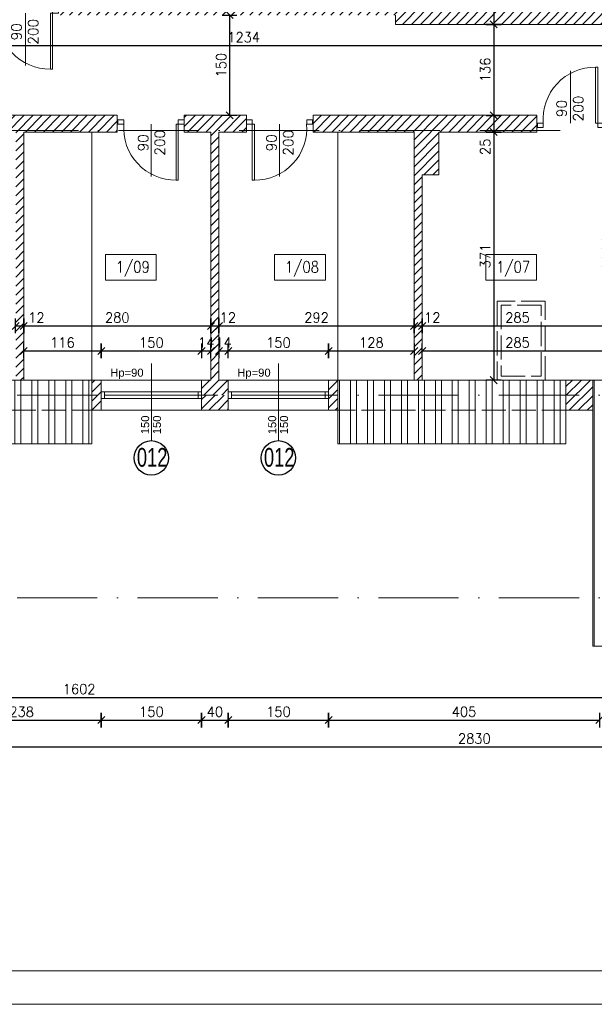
# Model space of a CAD drawing. Header units: millimetres. Extents: x -37273 to 136949, y -1495242345 to -598.
# Tile 8 of 44: x 68186 to 69046, y -23002 to -21530. Entities that reach past the tile are written whole.
import ezdxf

# ---------------------------------------------------------------- set-up
doc = ezdxf.new("R2010")
doc.units = ezdxf.units.MM
doc.linetypes.add('ACAD_ISO02W100', pattern=[15, 12, -3])
doc.linetypes.add('ACAD_ISO10W100', pattern=[18, 12, -3, 0, -3])
for name, color, linetype, lineweight in [('A-DRZ', 3, 'Continuous', 13), ('A-OKN', 3, 'Continuous', 13), ('DIM', 15, 'Continuous', 5), ('F-BIL-OP', 103, 'Continuous', 9), ('urządzenia', 252, 'Continuous', 0), ('wymiarowannie', 253, 'Continuous', 5), ('ściany', 190, 'Continuous', 25)]:
    doc.layers.add(name, color=color, linetype=linetype, lineweight=lineweight)
for name, color, linetype in [('OPISY', 4, 'Continuous'), ('wym', 1, 'Continuous'), ('ściana', 7, 'Continuous')]:
    doc.layers.add(name, color=color, linetype=linetype)
doc.styles.add('op2', font='arial.ttf')
doc.styles.add('SIMPLEX', font='simplex', dxfattribs={"width": 0.85})
doc.styles.get("Standard").update_dxf_attribs({"font": 'arial.ttf'})
doc.styles.add('WYM_50', font='simplex.shx', dxfattribs={"width": 0.95})
doc.dimstyles.new('50', dxfattribs={"dimtxt": 15, "dimasz": 0.15, "dimexe": 13, "dimexo": 30, "dimgap": 5, "dimtad": 1, "dimdec": 0, "dimrnd": 0.5, "dimzin": 1, "dimdsep": 46, "dimtxsty": 'WYM_50', "dimblk": 'A', "dimcen": 3, "dimdle": 5, "dimse1": 1, "dimse2": 1, "dimclrd": 256, "dimclre": 256, "dimclrt": 2, "dimaunit": 1, "dimadec": 0, "dimazin": 0, "dimtfac": 0.32, "dimtdec": 0, "dimtix": 1, "dimtmove": 1, "dimatfit": 3, "dimldrblk": 'A', "dimfxl": 1, "dimtvp": 0.08, "dimtolj": 1, "dimtzin": 1, "dimarcsym": 0})

# ---------------------------------------------------------------- blocks, each defined once
blk = doc.blocks.new('DRZWI80')
at = {"layer": 'A-DRZ'}
for points in [[(63149.5, 25780.3), (63149.5, 25851.4)], [(63186.5, 25780.3), (63186.5, 25856.3)]]:
    blk.add_lwpolyline(points, dxfattribs=at)
at = {"layer": 'A-DRZ', "extrusion": (0, 0, -1)}
for points in [[(-63186.5, 25780.3), (-63183.5, 25780.3), (-63183.5, 25856.3)], [(-63186.5, 25856.3), (-63183.5, 25856.3)]]:
    blk.add_lwpolyline(points, dxfattribs=at)
at = {"layer": 'A-DRZ'}
for points in [[(63104.5, 25774.3), (63104.5, 25780.3), (63112.5, 25780.3), (63112.5, 25774.3)], [(63194.5, 25774.3), (63194.5, 25780.3), (63186.5, 25780.3), (63186.5, 25774.3)]]:
    blk.add_lwpolyline(points, close=True, dxfattribs=at)
at = {"layer": 'A-DRZ', "color": 1}
blk.add_arc((63182.8, 25785.8), 70.5, 89.4084, 184.4877, dxfattribs=at)
blk = doc.blocks.new('GFT43')
at = {"layer": 'A-DRZ'}
blk.add_blockref('DRZWI80', (-63194.5, -25774.3), dxfattribs=at)
blk = doc.blocks.new('A')
at = {"color": 7, "linetype": 'Continuous'}
blk.add_line((-35.3, -35.3), (35.3, 35.3), dxfattribs=at)
at = {"color": 1, "linetype": 'Continuous'}
blk.add_line((0, 73.6), (0, -73.6), dxfattribs=at)
blk = doc.blocks.new('*D1654')
at = {"layer": 'Defpoints', "color": 0, "lineweight": 13, "ltscale": 3}
for p in [(68192.4, -21972.9), (68308.4, -22025.2), (68308.4, -22068.9)]:
    blk.add_point(p, dxfattribs=at)
at = {"layer": 'wym', "lineweight": -2}
blk.add_line((68192.6, -22025.2), (68308.3, -22025.2), dxfattribs=at)
at = {"layer": 'wym', "lineweight": -2, "ltscale": 3, "xscale": 0.15, "yscale": 0.15, "zscale": 0.15, "rotation": 180}
blk.add_blockref('A', (68192.4, -22025.2), dxfattribs=at)
at = {"layer": 'wym', "lineweight": -2, "ltscale": 3, "xscale": 0.15, "yscale": 0.15, "zscale": 0.15}
blk.add_blockref('A', (68308.4, -22025.2), dxfattribs=at)
at = {"layer": 'wym', "color": 2, "ltscale": 3, "insert": (68250.4, -22012.7), "char_height": 15, "attachment_point": 5, "style": 'WYM_50'}
blk.add_mtext('\\A1;116', dxfattribs=at)
blk = doc.blocks.new('*D1655')
at = {"layer": 'Defpoints', "color": 0, "lineweight": 13, "ltscale": 3}
for p in [(68458.4, -22025.2), (68308.4, -22076.5), (68458.4, -22076.5)]:
    blk.add_point(p, dxfattribs=at)
at = {"layer": 'wym', "lineweight": -2}
blk.add_line((68308.6, -22025.2), (68458.3, -22025.2), dxfattribs=at)
at = {"layer": 'wym', "lineweight": -2, "ltscale": 3, "xscale": 0.15, "yscale": 0.15, "zscale": 0.15, "rotation": 180}
blk.add_blockref('A', (68308.4, -22025.2), dxfattribs=at)
at = {"layer": 'wym', "lineweight": -2, "ltscale": 3, "xscale": 0.15, "yscale": 0.15, "zscale": 0.15}
blk.add_blockref('A', (68458.4, -22025.2), dxfattribs=at)
at = {"layer": 'wym', "color": 2, "ltscale": 3, "insert": (68383.4, -22012.7), "char_height": 15, "attachment_point": 5, "style": 'WYM_50'}
blk.add_mtext('\\A1;150', dxfattribs=at)
blk = doc.blocks.new('*D1656')
at = {"layer": 'Defpoints', "color": 0, "lineweight": 13, "ltscale": 3}
for p in [(68472.4, -22025.2), (68458.4, -22038.1), (68472.4, -22038.1)]:
    blk.add_point(p, dxfattribs=at)
at = {"layer": 'wym', "lineweight": -2}
for p, q in [((68458.3, -22025.2), (68458.1, -22025.2)), ((68458.4, -22025.2), (68472.4, -22025.2)), ((68472.6, -22025.2), (68472.7, -22025.2))]:
    blk.add_line(p, q, dxfattribs=at)
at = {"layer": 'wym', "lineweight": -2, "ltscale": 3, "xscale": 0.15, "yscale": 0.15, "zscale": 0.15}
blk.add_blockref('A', (68458.4, -22025.2), dxfattribs=at)
at = {"layer": 'wym', "lineweight": -2, "ltscale": 3, "xscale": 0.15, "yscale": 0.15, "zscale": 0.15, "rotation": 180}
blk.add_blockref('A', (68472.4, -22025.2), dxfattribs=at)
at = {"layer": 'wym', "color": 2, "ltscale": 3, "insert": (68465.4, -22012.7), "char_height": 15, "attachment_point": 5, "style": 'WYM_50'}
blk.add_mtext('\\A1;14', dxfattribs=at)
blk = doc.blocks.new('*D1657')
at = {"layer": 'Defpoints', "color": 0, "lineweight": 13, "ltscale": 3}
for p in [(68498.4, -22025.2), (68484.4, -22068.9), (68498.4, -22068.9)]:
    blk.add_point(p, dxfattribs=at)
at = {"layer": 'wym', "lineweight": -2}
for p, q in [((68484.3, -22025.2), (68484.1, -22025.2)), ((68484.4, -22025.2), (68498.4, -22025.2)), ((68498.6, -22025.2), (68498.7, -22025.2))]:
    blk.add_line(p, q, dxfattribs=at)
at = {"layer": 'wym', "lineweight": -2, "ltscale": 3, "xscale": 0.15, "yscale": 0.15, "zscale": 0.15}
blk.add_blockref('A', (68484.4, -22025.2), dxfattribs=at)
at = {"layer": 'wym', "lineweight": -2, "ltscale": 3, "xscale": 0.15, "yscale": 0.15, "zscale": 0.15, "rotation": 180}
blk.add_blockref('A', (68498.4, -22025.2), dxfattribs=at)
at = {"layer": 'wym', "color": 2, "ltscale": 3, "insert": (68491.4, -22012.7), "char_height": 15, "attachment_point": 5, "style": 'WYM_50'}
blk.add_mtext('\\A1;14', dxfattribs=at)
blk = doc.blocks.new('*D1658')
at = {"layer": 'Defpoints', "color": 0, "lineweight": 13, "ltscale": 3}
for p in [(68648.4, -22025.2), (68498.4, -22076.4), (68648.4, -22076.4)]:
    blk.add_point(p, dxfattribs=at)
at = {"layer": 'wym', "lineweight": -2}
blk.add_line((68498.6, -22025.2), (68648.3, -22025.2), dxfattribs=at)
at = {"layer": 'wym', "lineweight": -2, "ltscale": 3, "xscale": 0.15, "yscale": 0.15, "zscale": 0.15, "rotation": 180}
blk.add_blockref('A', (68498.4, -22025.2), dxfattribs=at)
at = {"layer": 'wym', "lineweight": -2, "ltscale": 3, "xscale": 0.15, "yscale": 0.15, "zscale": 0.15}
blk.add_blockref('A', (68648.4, -22025.2), dxfattribs=at)
at = {"layer": 'wym', "color": 2, "ltscale": 3, "insert": (68573.4, -22012.7), "char_height": 15, "attachment_point": 5, "style": 'WYM_50'}
blk.add_mtext('\\A1;150', dxfattribs=at)
blk = doc.blocks.new('*D1659')
at = {"layer": 'Defpoints', "color": 0, "lineweight": 13, "ltscale": 3}
for p in [(68776.4, -22025.2), (68648.4, -22042.2), (68776.4, -22042.2)]:
    blk.add_point(p, dxfattribs=at)
at = {"layer": 'wym', "lineweight": -2}
blk.add_line((68648.6, -22025.2), (68776.3, -22025.2), dxfattribs=at)
at = {"layer": 'wym', "lineweight": -2, "ltscale": 3, "xscale": 0.15, "yscale": 0.15, "zscale": 0.15, "rotation": 180}
blk.add_blockref('A', (68648.4, -22025.2), dxfattribs=at)
at = {"layer": 'wym', "lineweight": -2, "ltscale": 3, "xscale": 0.15, "yscale": 0.15, "zscale": 0.15}
blk.add_blockref('A', (68776.4, -22025.2), dxfattribs=at)
at = {"layer": 'wym', "color": 2, "ltscale": 3, "insert": (68712.4, -22012.7), "char_height": 15, "attachment_point": 5, "style": 'WYM_50'}
blk.add_mtext('\\A1;128', dxfattribs=at)
blk = doc.blocks.new('*D1660')
at = {"layer": 'Defpoints', "color": 0, "lineweight": 13, "ltscale": 3}
for p in [(69073.4, -22025.2), (68788.4, -22040.2), (69073.4, -22040.2)]:
    blk.add_point(p, dxfattribs=at)
at = {"layer": 'wym', "lineweight": -2}
blk.add_line((68788.6, -22025.2), (69073.3, -22025.2), dxfattribs=at)
at = {"layer": 'wym', "lineweight": -2, "ltscale": 3, "xscale": 0.15, "yscale": 0.15, "zscale": 0.15, "rotation": 180}
blk.add_blockref('A', (68788.4, -22025.2), dxfattribs=at)
at = {"layer": 'wym', "lineweight": -2, "ltscale": 3, "xscale": 0.15, "yscale": 0.15, "zscale": 0.15}
blk.add_blockref('A', (69073.4, -22025.2), dxfattribs=at)
at = {"layer": 'wym', "color": 2, "ltscale": 3, "insert": (68930.9, -22012.7), "char_height": 15, "attachment_point": 5, "style": 'WYM_50'}
blk.add_mtext('\\A1;285', dxfattribs=at)
blk = doc.blocks.new('*D1667')
at = {"layer": 'Defpoints', "color": 0, "lineweight": 13, "ltscale": 3}
for p in [(68180.4, -21955.7), (68192.4, -21955.7), (68192.4, -21987.8)]:
    blk.add_point(p, dxfattribs=at)
at = {"layer": 'wym', "lineweight": -2}
for p, q in [((68180.6, -21987.8), (68192.3, -21987.8)), ((68192.4, -21987.8), (68226.6, -21987.8))]:
    blk.add_line(p, q, dxfattribs=at)
at = {"layer": 'wym', "lineweight": -2, "ltscale": 3, "xscale": 0.15, "yscale": 0.15, "zscale": 0.15, "rotation": 180}
blk.add_blockref('A', (68180.4, -21987.8), dxfattribs=at)
at = {"layer": 'wym', "lineweight": -2, "ltscale": 3, "xscale": 0.15, "yscale": 0.15, "zscale": 0.15}
blk.add_blockref('A', (68192.4, -21987.8), dxfattribs=at)
at = {"layer": 'wym', "color": 2, "ltscale": 3, "insert": (68211.4, -21975.3), "char_height": 15, "attachment_point": 5, "style": 'WYM_50'}
blk.add_mtext('\\A1;12', dxfattribs=at)
blk = doc.blocks.new('*D1668')
at = {"layer": 'Defpoints', "color": 0, "lineweight": 13, "ltscale": 3}
for p in [(68192.4, -21965.9), (68472.4, -21965.9), (68472.4, -21987.8)]:
    blk.add_point(p, dxfattribs=at)
at = {"layer": 'wym', "lineweight": -2}
blk.add_line((68192.6, -21987.8), (68472.3, -21987.8), dxfattribs=at)
at = {"layer": 'wym', "lineweight": -2, "ltscale": 3, "xscale": 0.15, "yscale": 0.15, "zscale": 0.15, "rotation": 180}
blk.add_blockref('A', (68192.4, -21987.8), dxfattribs=at)
at = {"layer": 'wym', "lineweight": -2, "ltscale": 3, "xscale": 0.15, "yscale": 0.15, "zscale": 0.15}
blk.add_blockref('A', (68472.4, -21987.8), dxfattribs=at)
at = {"layer": 'wym', "color": 2, "ltscale": 3, "insert": (68332.4, -21975.3), "char_height": 15, "attachment_point": 5, "style": 'WYM_50'}
blk.add_mtext('\\A1;280', dxfattribs=at)
blk = doc.blocks.new('*D1669')
at = {"layer": 'Defpoints', "color": 0, "lineweight": 13, "ltscale": 3}
for p in [(68472.4, -21940.8), (68484.4, -21940.8), (68484.4, -21987.8)]:
    blk.add_point(p, dxfattribs=at)
at = {"layer": 'wym', "lineweight": -2}
blk.add_line((68472.6, -21987.8), (68484.3, -21987.8), dxfattribs=at)
at = {"layer": 'wym', "lineweight": -2, "ltscale": 3, "xscale": 0.15, "yscale": 0.15, "zscale": 0.15, "rotation": 180}
blk.add_blockref('A', (68472.4, -21987.8), dxfattribs=at)
at = {"layer": 'wym', "lineweight": -2, "ltscale": 3, "xscale": 0.15, "yscale": 0.15, "zscale": 0.15}
blk.add_blockref('A', (68484.4, -21987.8), dxfattribs=at)
at = {"layer": 'wym', "color": 2, "ltscale": 3, "insert": (68497.8, -21975.3), "char_height": 15, "attachment_point": 5, "style": 'WYM_50'}
blk.add_mtext('\\A1;12', dxfattribs=at)
blk = doc.blocks.new('*D1670')
at = {"layer": 'Defpoints', "color": 0, "lineweight": 13, "ltscale": 3}
for p in [(68484.4, -21940.8), (68776.4, -21940.8), (68776.4, -21987.8)]:
    blk.add_point(p, dxfattribs=at)
at = {"layer": 'wym', "lineweight": -2}
blk.add_line((68484.6, -21987.8), (68776.3, -21987.8), dxfattribs=at)
at = {"layer": 'wym', "lineweight": -2, "ltscale": 3, "xscale": 0.15, "yscale": 0.15, "zscale": 0.15, "rotation": 180}
blk.add_blockref('A', (68484.4, -21987.8), dxfattribs=at)
at = {"layer": 'wym', "lineweight": -2, "ltscale": 3, "xscale": 0.15, "yscale": 0.15, "zscale": 0.15}
blk.add_blockref('A', (68776.4, -21987.8), dxfattribs=at)
at = {"layer": 'wym', "color": 2, "ltscale": 3, "insert": (68630.4, -21975.3), "char_height": 15, "attachment_point": 5, "style": 'WYM_50'}
blk.add_mtext('\\A1;292', dxfattribs=at)
blk = doc.blocks.new('*D1671')
at = {"layer": 'Defpoints', "color": 0, "lineweight": 13, "ltscale": 3}
for p in [(68776.4, -21935.4), (68788.4, -21935.4), (68788.4, -21987.8)]:
    blk.add_point(p, dxfattribs=at)
at = {"layer": 'wym', "lineweight": -2}
blk.add_line((68776.6, -21987.8), (68788.3, -21987.8), dxfattribs=at)
at = {"layer": 'wym', "lineweight": -2, "ltscale": 3, "xscale": 0.15, "yscale": 0.15, "zscale": 0.15, "rotation": 180}
blk.add_blockref('A', (68776.4, -21987.8), dxfattribs=at)
at = {"layer": 'wym', "lineweight": -2, "ltscale": 3, "xscale": 0.15, "yscale": 0.15, "zscale": 0.15}
blk.add_blockref('A', (68788.4, -21987.8), dxfattribs=at)
at = {"layer": 'wym', "color": 2, "ltscale": 3, "insert": (68803.5, -21975.3), "char_height": 15, "attachment_point": 5, "style": 'WYM_50'}
blk.add_mtext('\\A1;12', dxfattribs=at)
blk = doc.blocks.new('*D1672')
at = {"layer": 'Defpoints', "color": 0, "lineweight": 13, "ltscale": 3}
for p in [(68788.4, -21945.1), (69073.4, -21945.1), (69073.4, -21987.8)]:
    blk.add_point(p, dxfattribs=at)
at = {"layer": 'wym', "lineweight": -2}
blk.add_line((68788.6, -21987.8), (69073.3, -21987.8), dxfattribs=at)
at = {"layer": 'wym', "lineweight": -2, "ltscale": 3, "xscale": 0.15, "yscale": 0.15, "zscale": 0.15, "rotation": 180}
blk.add_blockref('A', (68788.4, -21987.8), dxfattribs=at)
at = {"layer": 'wym', "lineweight": -2, "ltscale": 3, "xscale": 0.15, "yscale": 0.15, "zscale": 0.15}
blk.add_blockref('A', (69073.4, -21987.8), dxfattribs=at)
at = {"layer": 'wym', "color": 2, "ltscale": 3, "insert": (68930.9, -21975.3), "char_height": 15, "attachment_point": 5, "style": 'WYM_50'}
blk.add_mtext('\\A1;285', dxfattribs=at)
blk = doc.blocks.new('*D1677')
at = {"layer": 'Defpoints', "color": 0, "lineweight": 13, "ltscale": 3}
for p in [(67474.4, -22487.2), (69076.4, -22487.2), (69076.4, -22543.3)]:
    blk.add_point(p, dxfattribs=at)
at = {"layer": 'wym', "lineweight": -2}
blk.add_line((67474.6, -22543.3), (69076.3, -22543.3), dxfattribs=at)
at = {"layer": 'wym', "lineweight": -2, "ltscale": 3, "xscale": 0.15, "yscale": 0.15, "zscale": 0.15, "rotation": 180}
blk.add_blockref('A', (67474.4, -22543.3), dxfattribs=at)
at = {"layer": 'wym', "lineweight": -2, "ltscale": 3, "xscale": 0.15, "yscale": 0.15, "zscale": 0.15}
blk.add_blockref('A', (69076.4, -22543.3), dxfattribs=at)
at = {"layer": 'wym', "color": 2, "ltscale": 3, "insert": (68275.4, -22530.8), "char_height": 15, "attachment_point": 5, "style": 'WYM_50'}
blk.add_mtext('\\A1;1602', dxfattribs=at)
blk = doc.blocks.new('*D1684')
at = {"layer": 'Defpoints', "color": 0, "lineweight": 13, "ltscale": 3}
for p in [(68070.4, -22103.5), (68308.4, -22103.5), (68308.4, -22577.2)]:
    blk.add_point(p, dxfattribs=at)
at = {"layer": 'wym', "lineweight": -2}
blk.add_line((68070.6, -22577.2), (68308.3, -22577.2), dxfattribs=at)
at = {"layer": 'wym', "lineweight": -2, "ltscale": 3, "xscale": 0.15, "yscale": 0.15, "zscale": 0.15, "rotation": 180}
blk.add_blockref('A', (68070.4, -22577.2), dxfattribs=at)
at = {"layer": 'wym', "lineweight": -2, "ltscale": 3, "xscale": 0.15, "yscale": 0.15, "zscale": 0.15}
blk.add_blockref('A', (68308.4, -22577.2), dxfattribs=at)
at = {"layer": 'wym', "color": 2, "ltscale": 3, "insert": (68189.4, -22564.7), "char_height": 15, "attachment_point": 5, "style": 'WYM_50'}
blk.add_mtext('\\A1;238', dxfattribs=at)
blk = doc.blocks.new('*D1685')
at = {"layer": 'Defpoints', "color": 0, "lineweight": 13, "ltscale": 3}
for p in [(68308.4, -22103.5), (68458.4, -22103.5), (68458.4, -22577.2)]:
    blk.add_point(p, dxfattribs=at)
at = {"layer": 'wym', "lineweight": -2}
blk.add_line((68308.6, -22577.2), (68458.3, -22577.2), dxfattribs=at)
at = {"layer": 'wym', "lineweight": -2, "ltscale": 3, "xscale": 0.15, "yscale": 0.15, "zscale": 0.15, "rotation": 180}
blk.add_blockref('A', (68308.4, -22577.2), dxfattribs=at)
at = {"layer": 'wym', "lineweight": -2, "ltscale": 3, "xscale": 0.15, "yscale": 0.15, "zscale": 0.15}
blk.add_blockref('A', (68458.4, -22577.2), dxfattribs=at)
at = {"layer": 'wym', "color": 2, "ltscale": 3, "insert": (68383.4, -22564.7), "char_height": 15, "attachment_point": 5, "style": 'WYM_50'}
blk.add_mtext('\\A1;150', dxfattribs=at)
blk = doc.blocks.new('*D1686')
at = {"layer": 'Defpoints', "color": 0, "lineweight": 13, "ltscale": 3}
for p in [(68458.4, -22103.5), (68498.4, -22103.5), (68498.4, -22577.2)]:
    blk.add_point(p, dxfattribs=at)
at = {"layer": 'wym', "lineweight": -2}
blk.add_line((68458.6, -22577.2), (68498.3, -22577.2), dxfattribs=at)
at = {"layer": 'wym', "lineweight": -2, "ltscale": 3, "xscale": 0.15, "yscale": 0.15, "zscale": 0.15, "rotation": 180}
blk.add_blockref('A', (68458.4, -22577.2), dxfattribs=at)
at = {"layer": 'wym', "lineweight": -2, "ltscale": 3, "xscale": 0.15, "yscale": 0.15, "zscale": 0.15}
blk.add_blockref('A', (68498.4, -22577.2), dxfattribs=at)
at = {"layer": 'wym', "color": 2, "ltscale": 3, "insert": (68478.4, -22564.7), "char_height": 15, "attachment_point": 5, "style": 'WYM_50'}
blk.add_mtext('\\A1;40', dxfattribs=at)
blk = doc.blocks.new('*D1687')
at = {"layer": 'Defpoints', "color": 0, "lineweight": 13, "ltscale": 3}
for p in [(68498.4, -22103.5), (68648.4, -22103.5), (68648.4, -22577.2)]:
    blk.add_point(p, dxfattribs=at)
at = {"layer": 'wym', "lineweight": -2}
blk.add_line((68498.6, -22577.2), (68648.3, -22577.2), dxfattribs=at)
at = {"layer": 'wym', "lineweight": -2, "ltscale": 3, "xscale": 0.15, "yscale": 0.15, "zscale": 0.15, "rotation": 180}
blk.add_blockref('A', (68498.4, -22577.2), dxfattribs=at)
at = {"layer": 'wym', "lineweight": -2, "ltscale": 3, "xscale": 0.15, "yscale": 0.15, "zscale": 0.15}
blk.add_blockref('A', (68648.4, -22577.2), dxfattribs=at)
at = {"layer": 'wym', "color": 2, "ltscale": 3, "insert": (68573.4, -22564.7), "char_height": 15, "attachment_point": 5, "style": 'WYM_50'}
blk.add_mtext('\\A1;150', dxfattribs=at)
blk = doc.blocks.new('*D1688')
at = {"layer": 'Defpoints', "color": 0, "lineweight": 13, "ltscale": 3}
for p in [(68648.4, -22103.5), (69053.4, -22103.5), (69053.4, -22577.2)]:
    blk.add_point(p, dxfattribs=at)
at = {"layer": 'wym', "lineweight": -2}
blk.add_line((68648.6, -22577.2), (69053.3, -22577.2), dxfattribs=at)
at = {"layer": 'wym', "lineweight": -2, "ltscale": 3, "xscale": 0.15, "yscale": 0.15, "zscale": 0.15, "rotation": 180}
blk.add_blockref('A', (68648.4, -22577.2), dxfattribs=at)
at = {"layer": 'wym', "lineweight": -2, "ltscale": 3, "xscale": 0.15, "yscale": 0.15, "zscale": 0.15}
blk.add_blockref('A', (69053.4, -22577.2), dxfattribs=at)
at = {"layer": 'wym', "color": 2, "ltscale": 3, "insert": (68850.9, -22564.7), "char_height": 15, "attachment_point": 5, "style": 'WYM_50'}
blk.add_mtext('\\A1;405', dxfattribs=at)
blk = doc.blocks.new('*D1690')
at = {"layer": 'Defpoints', "color": 0, "lineweight": 13, "ltscale": 3}
for p in [(67451.4, -22113.9), (70281.4, -22113.9), (70281.4, -22617.4)]:
    blk.add_point(p, dxfattribs=at)
at = {"layer": 'wym', "lineweight": -2}
blk.add_line((67451.6, -22617.4), (70281.3, -22617.4), dxfattribs=at)
at = {"layer": 'wym', "lineweight": -2, "ltscale": 3, "xscale": 0.15, "yscale": 0.15, "zscale": 0.15, "rotation": 180}
blk.add_blockref('A', (67451.4, -22617.4), dxfattribs=at)
at = {"layer": 'wym', "lineweight": -2, "ltscale": 3, "xscale": 0.15, "yscale": 0.15, "zscale": 0.15}
blk.add_blockref('A', (70281.4, -22617.4), dxfattribs=at)
at = {"layer": 'wym', "color": 2, "ltscale": 3, "insert": (68866.4, -22604.9), "char_height": 15, "attachment_point": 5, "style": 'WYM_50'}
blk.add_mtext('\\A1;2830', dxfattribs=at)
blk = doc.blocks.new('*D1741')
at = {"layer": 'Defpoints', "color": 0, "lineweight": 13, "ltscale": 3}
for p in [(68480.3, -21522.9), (68480.3, -21672.9), (68500.3, -21672.9)]:
    blk.add_point(p, dxfattribs=at)
at = {"layer": 'wym', "lineweight": -2}
blk.add_line((68500.3, -21523), (68500.3, -21672.7), dxfattribs=at)
at = {"layer": 'wym', "lineweight": -2, "ltscale": 3, "xscale": 0.15, "yscale": 0.15, "zscale": 0.15}
for p, rotation in [((68500.3, -21522.9), 90), ((68500.3, -21672.9), 270)]:
    blk.add_blockref('A', p, dxfattribs=dict(at, rotation=rotation))
at = {"layer": 'wym', "color": 2, "ltscale": 3, "insert": (68487.8, -21597.9), "char_height": 15, "attachment_point": 5, "rotation": 90, "style": 'WYM_50'}
blk.add_mtext('\\A1;150', dxfattribs=at)
blk = doc.blocks.new('*D1743')
at = {"layer": 'Defpoints', "color": 0, "lineweight": 13, "ltscale": 3}
for p in [(68856.4, -21507.9), (68856.4, -21536.9), (68895.3, -21536.9)]:
    blk.add_point(p, dxfattribs=at)
at = {"layer": 'wym', "lineweight": -2}
for p, q in [((68895.3, -21507.9), (68895.3, -21460.8)), ((68895.3, -21508), (68895.3, -21536.7))]:
    blk.add_line(p, q, dxfattribs=at)
at = {"layer": 'wym', "lineweight": -2, "ltscale": 3, "xscale": 0.15, "yscale": 0.15, "zscale": 0.15}
for p, rotation in [((68895.3, -21507.9), 90), ((68895.3, -21536.9), 270)]:
    blk.add_blockref('A', p, dxfattribs=dict(at, rotation=rotation))
at = {"layer": 'wym', "color": 2, "ltscale": 3, "insert": (68882.8, -21477), "char_height": 15, "attachment_point": 5, "rotation": 90, "style": 'WYM_50'}
blk.add_mtext('\\A1;29', dxfattribs=at)
blk = doc.blocks.new('*D1744')
at = {"layer": 'Defpoints', "color": 0, "lineweight": 13, "ltscale": 3}
for p in [(68856.4, -21536.9), (68856.4, -21672.9), (68895.3, -21672.9)]:
    blk.add_point(p, dxfattribs=at)
at = {"layer": 'wym', "lineweight": -2}
blk.add_line((68895.3, -21537), (68895.3, -21672.7), dxfattribs=at)
at = {"layer": 'wym', "lineweight": -2, "ltscale": 3, "xscale": 0.15, "yscale": 0.15, "zscale": 0.15}
for p, rotation in [((68895.3, -21536.9), 90), ((68895.3, -21672.9), 270)]:
    blk.add_blockref('A', p, dxfattribs=dict(at, rotation=rotation))
at = {"layer": 'wym', "color": 2, "ltscale": 3, "insert": (68882.8, -21604.9), "char_height": 15, "attachment_point": 5, "rotation": 90, "style": 'WYM_50'}
blk.add_mtext('\\A1;136', dxfattribs=at)
blk = doc.blocks.new('*D1745')
at = {"layer": 'Defpoints', "color": 0, "lineweight": 13, "ltscale": 3}
for p in [(68905.4, -21672.9), (68895.3, -21697.9), (68905.4, -21697.9)]:
    blk.add_point(p, dxfattribs=at)
at = {"layer": 'wym', "lineweight": -2}
for p, q in [((68895.3, -21673), (68895.3, -21697.7)), ((68895.3, -21697.9), (68895.3, -21736.6))]:
    blk.add_line(p, q, dxfattribs=at)
at = {"layer": 'wym', "lineweight": -2, "ltscale": 3, "xscale": 0.15, "yscale": 0.15, "zscale": 0.15}
for p, rotation in [((68895.3, -21672.9), 90), ((68895.3, -21697.9), 270)]:
    blk.add_blockref('A', p, dxfattribs=dict(at, rotation=rotation))
at = {"layer": 'wym', "color": 2, "ltscale": 3, "insert": (68882.8, -21720), "char_height": 15, "attachment_point": 5, "rotation": 90, "style": 'WYM_50'}
blk.add_mtext('\\A1;25', dxfattribs=at)
blk = doc.blocks.new('*D1746')
at = {"layer": 'Defpoints', "color": 0, "lineweight": 13, "ltscale": 3}
for p in [(68874.1, -21697.9), (68874.1, -22068.9), (68895.3, -22068.9)]:
    blk.add_point(p, dxfattribs=at)
at = {"layer": 'wym', "lineweight": -2}
blk.add_line((68895.3, -21698), (68895.3, -22068.7), dxfattribs=at)
at = {"layer": 'wym', "lineweight": -2, "ltscale": 3, "xscale": 0.15, "yscale": 0.15, "zscale": 0.15}
for p, rotation in [((68895.3, -21697.9), 90), ((68895.3, -22068.9), 270)]:
    blk.add_blockref('A', p, dxfattribs=dict(at, rotation=rotation))
at = {"layer": 'wym', "color": 2, "ltscale": 3, "insert": (68882.8, -21883.4), "char_height": 15, "attachment_point": 5, "rotation": 90, "style": 'WYM_50'}
blk.add_mtext('\\A1;371', dxfattribs=at)
blk = doc.blocks.new('*D1747')
at = {"layer": 'Defpoints', "color": 0, "lineweight": 13, "ltscale": 3}
for p in [(67904.4, -21532.4), (69138.4, -21544.9), (69138.4, -21568.7)]:
    blk.add_point(p, dxfattribs=at)
at = {"layer": 'wym', "lineweight": -2}
blk.add_line((67904.6, -21568.7), (69138.3, -21568.7), dxfattribs=at)
at = {"layer": 'wym', "lineweight": -2, "ltscale": 3, "xscale": 0.15, "yscale": 0.15, "zscale": 0.15, "rotation": 180}
blk.add_blockref('A', (67904.4, -21568.7), dxfattribs=at)
at = {"layer": 'wym', "lineweight": -2, "ltscale": 3, "xscale": 0.15, "yscale": 0.15, "zscale": 0.15}
blk.add_blockref('A', (69138.4, -21568.7), dxfattribs=at)
at = {"layer": 'wym', "color": 2, "ltscale": 3, "insert": (68521.4, -21556.2), "char_height": 15, "attachment_point": 5, "style": 'WYM_50'}
blk.add_mtext('\\A1;1234', dxfattribs=at)

msp = doc.modelspace()

# ---------------------------------------------------------------- hatches: boundary and pattern name
at = {"layer": 'wymiarowannie', "lineweight": 13, "ltscale": 3}
h = msp.add_hatch(dxfattribs=at)
h.set_pattern_fill('ANSI31', color=5, scale=3)
h.set_pattern_definition([(45, (68244.444, -21552.882), (-6.73519, 6.73519), [])])
h.paths.add_polyline_path([(69076.44, -21536.88), (69076.44, -21507.88), (69345.44, -21507.88), (69345.44, -21146.88), (69360.44, -21146.88), (69360.44, -21507.88), (69944.44, -21507.88), (69944.44, -21536.88), (69150.44, -21536.88), (69150.44, -21552.88), (69138.44, -21552.88), (69138.44, -21536.88)])
h.paths.add_polyline_path([(68244.44, -21522.88), (68244.44, -21510.88), (68791.44, -21510.88), (68791.44, -21317.88), (68803.44, -21317.88), (68803.44, -21507.88), (69076.44, -21507.88), (69076.44, -21536.88), (68748.44, -21536.88), (68748.44, -21522.88)])
h.paths.add_polyline_path([(70044.44, -21536.88), (70044.44, -21507.88), (70217.44, -21507.88), (70217.44, -21407.88), (70236.44, -21407.88), (70236.44, -21211.58), (70256.87, -21211.58), (70257.45, -21536.88)])
h.paths.add_polyline_path([(70257.42, -21520.38), (70256.87, -21211.58), (70281.44, -21211.58), (70281.44, -21520.38)])
h.paths.add_polyline_path([(70256.47, -20989.6), (70281.44, -20989.6), (70281.44, -21211.58), (70256.87, -21211.58)])
h.paths.add_polyline_path([(70236.44, -21211.58), (70236.44, -20989.6), (70256.47, -20989.6), (70256.87, -21211.58)])
h.paths.add_polyline_path([(68791.44, -21146.88), (68803.44, -21146.88), (68803.44, -21217.88), (68791.44, -21217.88)])
h.paths.add_polyline_path([(70257.45, -21536.88), (70281.44, -21536.88), (70281.44, -21520.38), (70257.42, -21520.38)])
h.paths.add_polyline_path([(70156.65, -21507.44), (70156.65, -21537.33), (70134.15, -21537.33), (70134.15, -21507.44)], flags=9)
h = msp.add_hatch(dxfattribs=at)
h.set_pattern_fill('ANSI31', color=5, scale=3)
h.set_pattern_definition([(45, (67451.444, -22091.382), (-6.73519, 6.73519), [])])
h.paths.add_polyline_path([(68625.44, -21697.88), (68625.44, -21695.38), (68959.67, -21695.38), (68959.67, -21697.88), (68813.46, -21697.88), (68813.46, -21762.1), (68788.44, -21762.1), (68788.44, -22068.88), (68776.44, -22068.88), (68776.44, -21697.88)])
h.paths.add_polyline_path([(68068.44, -21697.88), (68068.44, -21695.38), (68332.44, -21695.38), (68332.44, -21697.88), (68192.44, -21697.88), (68192.44, -22068.88), (68180.44, -22068.88), (68180.44, -21697.88)])
h.paths.add_polyline_path([(69076.44, -21672.88), (69138.44, -21672.88), (69138.44, -21652.88), (69150.44, -21652.88), (69150.44, -21672.88), (69295.44, -21672.88), (69295.44, -21697.88), (69098.44, -21697.88), (69098.44, -22068.88), (69076.44, -22068.88)])
h.paths.add_polyline_path([(67474.44, -21859.85), (67474.44, -21695.38), (67968.44, -21695.38), (67968.44, -21697.88), (67650.44, -21697.88), (67650.44, -21723.88), (67497.44, -21723.88), (67497.44, -21859.85)])
h.paths.add_polyline_path([(68432.44, -21697.88), (68432.44, -21695.38), (68525.44, -21695.38), (68525.44, -21697.88), (68484.44, -21697.88), (68484.44, -22068.88), (68498.44, -22068.88), (68498.44, -22091.38), (68458.44, -22091.38), (68458.44, -22068.88), (68472.44, -22068.88), (68472.44, -21697.88)])
h.paths.add_polyline_path([(67474.44, -21695.38), (67474.44, -21672.88), (67604.44, -21672.88), (67604.44, -21647.28), (67650.44, -21647.28), (67650.44, -21672.88), (67884.44, -21672.88), (67884.44, -21641.88), (67904.44, -21641.88), (67904.44, -21672.88), (67968.44, -21672.88), (67968.44, -21695.38)])
h.paths.add_polyline_path([(68625.44, -21695.38), (68625.44, -21672.88), (68959.67, -21672.88), (68959.67, -21695.38)])
h.paths.add_polyline_path([(69057.44, -21908.88), (69057.44, -21858.88), (69073.44, -21858.88), (69073.44, -21697.88), (69059.67, -21697.88), (69059.67, -21672.88), (69076.44, -21672.88), (69076.44, -22068.88), (69073.44, -22068.88), (69073.44, -21908.88)])
h.paths.add_polyline_path([(68068.44, -21695.38), (68068.44, -21672.88), (68332.44, -21672.88), (68332.44, -21695.38)])
h.paths.add_polyline_path([(67451.44, -21695.38), (67474.44, -21695.38), (67474.44, -21859.85), (67451.44, -21859.85)])
h.paths.add_polyline_path([(68432.44, -21695.38), (68432.44, -21672.88), (68525.44, -21672.88), (68525.44, -21695.38)])
h.paths.add_polyline_path([(67451.44, -21695.38), (67451.44, -21672.88), (67474.44, -21672.88), (67474.44, -21695.38)])
h.paths.add_polyline_path([(67688.18, -21670.1), (67688.18, -21700.67), (67665.68, -21700.67), (67665.68, -21670.1)], flags=9)
h.paths.add_polyline_path([(67688.18, -21645.13), (67688.18, -21675.03), (67665.68, -21675.03), (67665.68, -21645.13)], flags=9)
h.paths.add_polyline_path([(68479.71, -22023.92), (68451.18, -22023.92), (68451.18, -22001.42), (68479.71, -22001.42)], flags=9)
h.paths.add_polyline_path([(68505.71, -22023.92), (68477.18, -22023.92), (68477.18, -22001.42), (68505.71, -22001.42)], flags=9)
h.paths.add_polyline_path([(68511.73, -21986.58), (68483.87, -21986.58), (68483.87, -21964.08), (68511.73, -21964.08)], flags=9)
h = msp.add_hatch(dxfattribs=at)
h.set_pattern_fill('STEEL', color=252, scale=8, angle=45)
h.set_pattern_definition([(90, (68162.827, -15895.93), (-25.4, 2e-15), []), (90, (68153.847, -15886.95), (-25.4, 2e-15), [])])
h.paths.add_polyline_path([(68294.44, -22068.88), (68084.44, -22068.88), (68084.44, -22163.88), (68294.44, -22163.88)])
h = msp.add_hatch(dxfattribs=at)
h.set_pattern_fill('ANSI31', color=5, scale=3)
h.set_pattern_definition([(45, (68294.444, -22113.882), (-6.73519, 6.73519), [])])
h.paths.add_polyline_path([(68458.44, -22113.88), (68458.44, -22091.38), (68498.44, -22091.38), (68498.44, -22113.88)])
h.paths.add_polyline_path([(69003.44, -22113.88), (69003.44, -22091.38), (69043.44, -22091.38), (69043.44, -22113.88)])
h.paths.add_polyline_path([(69003.44, -22091.38), (69003.44, -22068.88), (69043.44, -22068.88), (69043.44, -22091.38)])
h.paths.add_polyline_path([(68294.44, -22091.38), (68294.44, -22068.88), (68308.44, -22068.88), (68308.44, -22091.38)])
h.paths.add_polyline_path([(68294.44, -22113.88), (68294.44, -22091.38), (68308.44, -22091.38), (68308.44, -22113.88)])
h.paths.add_polyline_path([(68648.44, -22091.38), (68648.44, -22068.88), (68662.44, -22068.88), (68662.44, -22091.38)])
h.paths.add_polyline_path([(68648.44, -22113.88), (68648.44, -22091.38), (68662.44, -22091.38), (68662.44, -22113.88)])
h = msp.add_hatch(dxfattribs=at)
h.set_pattern_fill('STEEL', color=252, scale=8, angle=45)
h.set_pattern_definition([(90, (68740.827, -15895.93), (-25.4, 2e-15), []), (90, (68731.847, -15886.95), (-25.4, 2e-15), [])])
h.paths.add_polyline_path([(68662.44, -22068.88), (69003.44, -22068.88), (69003.44, -22163.88), (68662.44, -22163.88)])
h = msp.add_hatch(dxfattribs=at)
h.set_pattern_fill('STEEL', color=252, scale=8, angle=45)
h.set_pattern_definition([(90, (69121.827, -16198.93), (-25.4, 2e-15), []), (90, (69112.847, -16189.95), (-25.4, 2e-15), [])])
h.paths.add_polyline_path([(69043.44, -22068.88), (70331.44, -22068.88), (70331.44, -22466.88), (69043.44, -22466.88)])

# ---------------------------------------------------------------- linework, layer by layer
at = {"layer": 'A-OKN'}
for p, q in [((68458.44, -22068.88), (68308.44, -22068.88)), ((68648.44, -22068.88), (68498.44, -22068.88)), ((68458.44, -22086.38), (68308.44, -22086.38)), ((68458.44, -22086.38), (68308.44, -22086.38)), ((68458.44, -22096.38), (68308.44, -22096.38)), ((68458.44, -22096.38), (68308.44, -22096.38)), ((68313.44, -22086.38), (68313.44, -22096.38)), ((68313.44, -22086.38), (68313.44, -22096.38)), ((68313.44, -22091.38), (68453.44, -22091.38)), ((68313.44, -22091.38), (68453.44, -22091.38)), ((68453.44, -22086.38), (68453.44, -22096.38)), ((68453.44, -22086.38), (68453.44, -22096.38)), ((68648.44, -22086.38), (68498.44, -22086.38)), ((68648.44, -22086.38), (68498.44, -22086.38)), ((68648.44, -22096.38), (68498.44, -22096.38)), ((68648.44, -22096.38), (68498.44, -22096.38)), ((68503.44, -22086.38), (68503.44, -22096.38)), ((68503.44, -22086.38), (68503.44, -22096.38)), ((68503.44, -22091.38), (68643.44, -22091.38)), ((68503.44, -22091.38), (68643.44, -22091.38)), ((68643.44, -22086.38), (68643.44, -22096.38)), ((68643.44, -22086.38), (68643.44, -22096.38)), ((68804.44, -22091.38), (68794.44, -22091.38)), ((68458.44, -22113.88), (68308.44, -22113.88)), ((68648.44, -22113.88), (68498.44, -22113.88))]:
    msp.add_line(p, q, dxfattribs=at)
at = {"layer": 'DIM', "ltscale": 0.1}
for points in [[(66475.46, -23002.19), (72401.79, -23002.19), (72397.48, -20082.19), (66471.15, -20082.19)], [(66525.46, -22952.19), (72351.79, -22952.19), (72347.48, -20132.19), (66521.15, -20132.19)]]:
    msp.add_lwpolyline(points, close=True, dxfattribs=at)
at = {"layer": 'F-BIL-OP', "color": 0}
for points in [[(68314.6, -21881.23), (68390.56, -21881.23), (68390.56, -21919.62), (68314.6, -21919.62)], [(68567.67, -21881.23), (68643.62, -21881.23), (68643.62, -21919.62), (68567.67, -21919.62)], [(68883.51, -21881.23), (68959.46, -21881.23), (68959.46, -21919.62), (68883.51, -21919.62)]]:
    msp.add_lwpolyline(points, close=True, dxfattribs=at)
at = {"layer": 'urządzenia'}
for p, q in [((68294.44, -22113.88), (68294.44, -21697.88)), ((68662.44, -22113.88), (68662.44, -21697.88))]:
    msp.add_line(p, q, dxfattribs=at)
at = {"layer": 'wymiarowannie', "color": 1, "lineweight": 13, "ltscale": 3}
for p, q in [((68332.44, -21697.88), (68332.44, -21672.88)), ((68525.44, -21697.88), (68525.44, -21672.88)), ((68788.44, -21847.88), (68788.44, -21954.5)), ((68192.44, -22068.88), (68308.44, -22068.88)), ((68308.44, -22068.88), (68308.44, -22113.88)), ((68788.44, -22068.88), (68799.44, -22068.88)), ((68799.44, -22068.88), (69073.44, -22068.88))]:
    msp.add_line(p, q, dxfattribs=at)
at = {"layer": 'wymiarowannie', "color": 251, "linetype": 'ACAD_ISO10W100', "lineweight": 13, "ltscale": 10}
for p, q in [((68994.75, -21695.38), (66993.56, -21695.38)), ((70463.75, -22091.38), (66993.56, -22091.38)), ((70463.75, -22394.38), (66993.56, -22394.38))]:
    msp.add_line(p, q, dxfattribs=at)
at = {"layer": 'wymiarowannie', "ltscale": 3}
for p, q in [((68383.44, -22044.03), (68383.44, -22159.34)), ((68573.44, -22044.03), (68573.44, -22159.34))]:
    msp.add_line(p, q, dxfattribs=at)
at = {"layer": 'wymiarowannie', "color": 252, "linetype": 'ACAD_ISO02W100', "lineweight": 13, "ltscale": 3}
for p, q in [((68084.44, -22113.88), (68294.44, -22113.88)), ((69003.44, -22113.88), (68662.44, -22113.88))]:
    msp.add_line(p, q, dxfattribs=at)
msp.add_lwpolyline([(68900.44, -22068.88), (68972.44, -22068.88), (68972.44, -21950.88), (68900.44, -21950.88), (68900.44, -22068.88)], dxfattribs=at)
msp.add_lwpolyline([(68906.44, -22062.88), (68966.44, -22062.88), (68966.44, -21956.88), (68906.44, -21956.88)], close=True, dxfattribs=at)
at = {"layer": 'wymiarowannie', "color": 5, "lineweight": 13, "ltscale": 3}
for points in [[(68294.44, -22068.88), (68084.44, -22068.88), (68084.44, -22163.88), (68294.44, -22163.88)], [(68662.44, -22068.88), (69003.44, -22068.88), (69003.44, -22163.88), (68662.44, -22163.88)], [(69043.44, -22068.88), (70331.44, -22068.88), (70331.44, -22466.88), (69043.44, -22466.88)]]:
    msp.add_lwpolyline(points, close=True, dxfattribs=at)
at = {"layer": 'ściana', "lineweight": 13, "ltscale": 3}
for p, q in [((68748.44, -21522.88), (68748.44, -21536.88)), ((68748.44, -21536.88), (69138.44, -21536.88)), ((68068.44, -21672.88), (68332.44, -21672.88)), ((68432.44, -21672.88), (68525.44, -21672.88)), ((68432.44, -21697.88), (68432.44, -21672.88)), ((68525.44, -21697.88), (68525.44, -21672.88)), ((68625.44, -21672.88), (68959.67, -21672.88)), ((68625.44, -21697.88), (68625.44, -21672.88)), ((68959.67, -21697.88), (68959.67, -21672.88)), ((68192.44, -21697.88), (68192.44, -22068.88)), ((68192.44, -21697.88), (68332.44, -21697.88)), ((68192.44, -21697.88), (68332.44, -21697.88)), ((68432.44, -21697.88), (68472.44, -21697.88)), ((68472.44, -21697.88), (68472.44, -22068.88)), ((68484.44, -21697.88), (68484.44, -22068.88)), ((68484.44, -21697.88), (68525.44, -21697.88)), ((68625.44, -21697.88), (68776.44, -21697.88)), ((68776.44, -21697.88), (68776.44, -22068.88)), ((68813.46, -21697.88), (68959.67, -21697.88)), ((68788.44, -21762.1), (68788.44, -22068.88)), ((68192.44, -22068.88), (68180.44, -22068.88)), ((68294.44, -22068.88), (68308.44, -22068.88)), ((68294.44, -22068.88), (68294.44, -22113.88)), ((68308.44, -22068.88), (68308.44, -22113.88)), ((68458.44, -22068.88), (68472.44, -22068.88)), ((68458.44, -22068.88), (68458.44, -22113.88)), ((68458.44, -22068.88), (68458.44, -22113.88)), ((68484.44, -22068.88), (68498.44, -22068.88)), ((68498.44, -22068.88), (68498.44, -22113.88)), ((68498.44, -22068.88), (68498.44, -22113.88)), ((68498.44, -22068.88), (68498.44, -22113.88)), ((68648.44, -22068.88), (68662.44, -22068.88)), ((68648.44, -22068.88), (68648.44, -22113.88)), ((68648.44, -22068.88), (68648.44, -22113.88)), ((68662.44, -22068.88), (68662.44, -22113.88)), ((68788.44, -22068.88), (68776.44, -22068.88)), ((69043.44, -22068.88), (69003.44, -22068.88)), ((69003.44, -22068.88), (69003.44, -22113.88)), ((69043.44, -22068.88), (69043.44, -22113.88)), ((68294.44, -22113.88), (68308.44, -22113.88)), ((68458.44, -22113.88), (68498.44, -22113.88)), ((68648.44, -22113.88), (68662.44, -22113.88)), ((69003.44, -22113.88), (69043.44, -22113.88))]:
    msp.add_line(p, q, dxfattribs=at)
msp.add_lwpolyline([(68813.46, -21697.88), (68813.46, -21762.1), (68788.44, -21762.1)], dxfattribs=at)
at = {"layer": 'ściany', "color": 5, "ltscale": 100}
for centre in [(68383.26, -22185.09), (68573.26, -22185.09)]:
    msp.add_circle(centre, 25.74, dxfattribs=at)

# ---------------------------------------------------------------- block references
at = {"layer": 'A-DRZ', "yscale": 1.1, "zscale": 1.1, "rotation": 180}
for p, xscale in [((68244.44, -21513.58), -1.1), ((68432.44, -21679.57), -1.1), ((68525.44, -21679.57), 1.1)]:
    msp.add_blockref('GFT43', p, dxfattribs=dict(at, xscale=xscale))
at = {"layer": 'A-DRZ', "xscale": 1.1, "yscale": 1.1, "zscale": 1.1}
msp.add_blockref('GFT43', (69059.67, -21691.2), dxfattribs=at)

# ---------------------------------------------------------------- texts
at = {"layer": 'A-DRZ', "char_height": 15, "attachment_point": 5, "rotation": 90}
for insert in [(68194.13, -21547.91), (69009.36, -21662.72), (68383.57, -21713.89), (68575.57, -21713.89)]:
    msp.add_mtext('\\pxqc;{\\Fsimplex|c238;90\\P\\pq*;\\Fsimplex|c0;2\\Fsimplex|c238;00}', dxfattribs=dict(at, insert=insert))
at = {"layer": 'F-BIL-OP', "color": 0, "style": 'SIMPLEX', "width": 0.85}
for s, p in [('1/09', (68330.19, -21908.09)), ('1/08', (68583.26, -21908.09)), ('1/07', (68899.1, -21908.09))]:
    msp.add_text(s, height=17, dxfattribs=at).set_placement(p)
at = {"layer": 'OPISY', "color": 4, "ltscale": 3, "style": 'op2', "width": 0.7}
for p in [(68361.71, -22198.27), (68551.71, -22198.27)]:
    msp.add_text('012', height=28, dxfattribs=at).set_placement(p)
at = {"layer": 'urządzenia', "char_height": 12, "attachment_point": 5}
for insert in [(68346.81, -22059.49), (68536.81, -22059.49)]:
    msp.add_mtext('Hp=90', dxfattribs=dict(at, insert=insert))
at = {"layer": 'wymiarowannie', "color": 1, "lineweight": 13, "ltscale": 3, "char_height": 12, "attachment_point": 5, "rotation": 90}
for insert in [(68374.14, -22135.76), (68564.14, -22135.76)]:
    msp.add_mtext('150', dxfattribs=dict(at, insert=insert))
at = {"layer": 'wymiarowannie', "color": 1, "lineweight": 13, "ltscale": 3, "char_height": 12, "width": 30.7607, "attachment_point": 5, "rotation": 90}
for insert in [(68391.8, -22135.76), (68581.8, -22135.76)]:
    msp.add_mtext('150', dxfattribs=dict(at, insert=insert))

# ---------------------------------------------------------------- dimensions: what is measured, and where the dimension line sits
at = {"layer": 'wym'}
for base, p1, p2, picture, middle in [((68895.27, -21536.88), (68856.44, -21507.88), (68856.44, -21536.88), '*D1743', (68895.27, -21476.96)), ((68895.27, -21697.88), (68905.44, -21672.88), (68905.44, -21697.88), '*D1745', (68895.27, -21720.02))]:
    dim = msp.add_linear_dim(base=base, p1=p1, p2=p2, angle=90, dimstyle='50', override={"dimblk": 'A', "dimfxl": 0, "dimarcsym": 1}, dxfattribs=at)
    dim.commit()
    dim.dimension.update_dxf_attribs({"geometry": picture, "text_midpoint": middle, "dimtype": 160})
for base, p1, p2, picture, middle in [((68500.31, -21672.88), (68480.3, -21522.88), (68480.3, -21672.88), '*D1741', (68487.81, -21597.88)), ((68895.27, -21672.88), (68856.44, -21536.88), (68856.44, -21672.88), '*D1744', (68882.77, -21604.88)), ((68895.27, -22068.88), (68874.06, -21697.88), (68874.06, -22068.88), '*D1746', (68882.77, -21883.38))]:
    dim = msp.add_linear_dim(base=base, p1=p1, p2=p2, angle=90, dimstyle='50', override={"dimblk": 'A', "dimfxl": 0, "dimarcsym": 1}, dxfattribs=at)
    dim.commit()
    dim.dimension.update_dxf_attribs({"geometry": picture, "text_midpoint": middle})
for base, p1, p2, picture, middle in [((69138.44, -21568.72), (67904.44, -21532.38), (69138.44, -21544.88), '*D1747', (68521.44, -21556.22)), ((68776.44, -21987.83), (68484.44, -21940.77), (68776.44, -21940.77), '*D1670', (68630.44, -21975.33)), ((69073.44, -21987.83), (68788.44, -21945.06), (69073.44, -21945.06), '*D1672', (68930.94, -21975.33)), ((68472.44, -21987.83), (68192.44, -21965.85), (68472.44, -21965.85), '*D1668', (68332.44, -21975.33)), ((68308.44, -22025.17), (68192.44, -21972.92), (68308.44, -22068.88), '*D1654', (68250.44, -22012.67)), ((68458.44, -22025.17), (68308.44, -22076.46), (68458.44, -22076.46), '*D1655', (68383.44, -22012.67)), ((68472.44, -22025.17), (68458.44, -22038.1), (68472.44, -22038.1), '*D1656', (68465.44, -22012.67)), ((68498.44, -22025.17), (68484.44, -22068.88), (68498.44, -22068.88), '*D1657', (68491.44, -22012.67)), ((68648.44, -22025.17), (68498.44, -22076.42), (68648.44, -22076.42), '*D1658', (68573.44, -22012.67)), ((68776.44, -22025.17), (68648.44, -22042.21), (68776.44, -22042.21), '*D1659', (68712.44, -22012.67)), ((69073.44, -22025.17), (68788.44, -22040.21), (69073.44, -22040.21), '*D1660', (68930.94, -22012.67)), ((70281.44, -22617.39), (67451.44, -22113.88), (70281.44, -22113.88), '*D1690', (68866.44, -22604.89)), ((68308.44, -22577.21), (68070.44, -22103.45), (68308.44, -22103.45), '*D1684', (68189.44, -22564.71)), ((68458.44, -22577.21), (68308.44, -22103.45), (68458.44, -22103.45), '*D1685', (68383.44, -22564.71)), ((68498.44, -22577.21), (68458.44, -22103.45), (68498.44, -22103.45), '*D1686', (68478.44, -22564.71)), ((68648.44, -22577.21), (68498.44, -22103.45), (68648.44, -22103.45), '*D1687', (68573.44, -22564.71)), ((69053.44, -22577.21), (68648.44, -22103.45), (69053.44, -22103.45), '*D1688', (68850.94, -22564.71)), ((69076.44, -22543.28), (67474.44, -22487.22), (69076.44, -22487.22), '*D1677', (68275.44, -22530.78))]:
    dim = msp.add_linear_dim(base=base, p1=p1, p2=p2, dimstyle='50', override={"dimblk": 'A', "dimfxl": 0, "dimarcsym": 1}, dxfattribs=at)
    dim.commit()
    dim.dimension.update_dxf_attribs({"geometry": picture, "text_midpoint": middle})
for base, p1, p2, picture, middle in [((68788.44, -21987.83), (68776.44, -21935.36), (68788.44, -21935.36), '*D1671', (68803.46, -21987.83)), ((68484.44, -21987.83), (68472.44, -21940.77), (68484.44, -21940.77), '*D1669', (68497.8, -21987.83)), ((68192.44, -21987.83), (68180.44, -21955.66), (68192.44, -21955.66), '*D1667', (68211.39, -21987.83))]:
    dim = msp.add_linear_dim(base=base, p1=p1, p2=p2, dimstyle='50', override={"dimblk": 'A', "dimfxl": 0, "dimarcsym": 1}, dxfattribs=at)
    dim.commit()
    dim.dimension.update_dxf_attribs({"geometry": picture, "text_midpoint": middle, "dimtype": 160})

doc.saveas('drawing.dxf')
